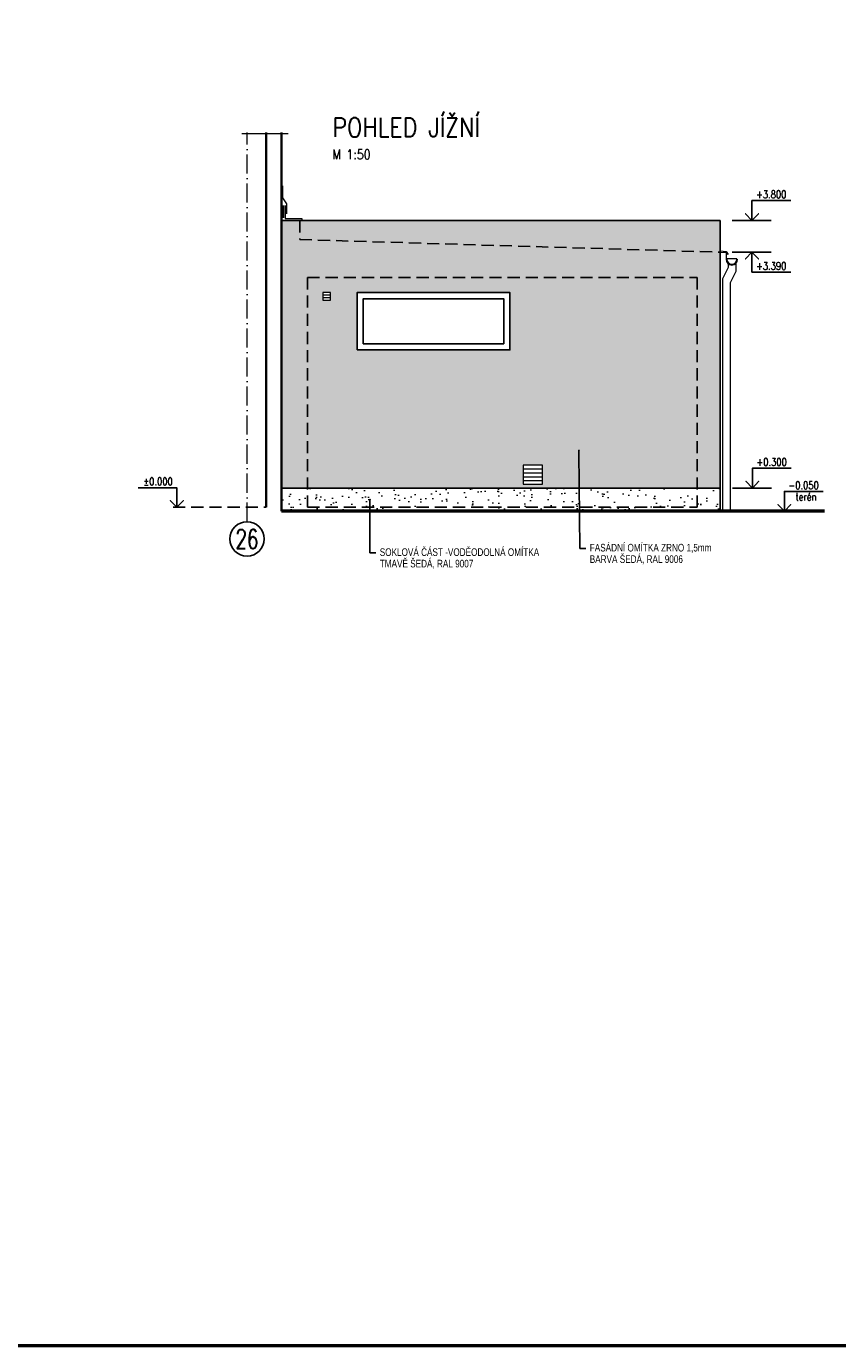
# Model space of a CAD drawing. Header units: millimetres. Extents: x -13560 to 57209, y -1473 to 35717.
# Tile 15 of 22: x 21825 to 32441, y 0 to 17276. Entities that reach past the tile are written whole.
import ezdxf
from ezdxf import colors
from ezdxf.entities.mleader import LeaderData, LeaderLine
from ezdxf.enums import TextEntityAlignment as Align
from ezdxf.math import Vec2, Vec3

# ---------------------------------------------------------------- set-up
doc = ezdxf.new("R2010")
doc.units = ezdxf.units.MM
doc.header["$LTSCALE"] = 50
doc.linetypes.add('A_CARA_15', pattern=[7.6, 5, -1.3, 0, -1.3])
doc.linetypes.add('HIDDEN', pattern=[9.525, 6.35, -3.175])
for name, color, linetype, lineweight in [('CA_KOTY', 3, 'Continuous', 25), ('CA_LEHOPL', 93, 'Continuous', 35), ('CA_NEVHRA', 3, 'HIDDEN', 25), ('CA_OSY', 5, 'A_CARA_15', 18), ('CA_POHHRA18', 8, 'Continuous', 18), ('CA_POHHRA25', 7, 'Continuous', 25), ('CA_REZY', 1, 'Continuous', 50), ('CA_SRAFY', 9, 'Continuous', 13), ('CA_TEXT25', 7, 'Continuous', 25), ('CA_TEXT5', 1, 'Continuous', 50)]:
    doc.layers.add(name, color=color, linetype=linetype, lineweight=lineweight)
doc.layers.add('Obrysy', color=2, linetype='Continuous')
doc.layers.add('RAMECEK', color=1, linetype='Continuous', lineweight=50, plot=False)
doc.styles.add('KOT', font='ROMANS.SHX', dxfattribs={"width": 0.8})
doc.styles.add('ROMANS', font='romans.shx', dxfattribs={"width": 0.8})
doc.linetypes.add('Preruseni', pattern='A,60,[100,cadkon.shx,S=2.5,R=0,X=0,Y=0],-10', length=70)

# ---------------------------------------------------------------- blocks, each defined once
blk = doc.blocks.new('_Dot')
at = {"layer": 'Obrysy', "color": 0, "lineweight": -2}
blk.add_line((-0.5, 0), (-1, 0), dxfattribs=at)
at = {"layer": 'Obrysy', "color": 0, "const_width": 0.5}
blk.add_lwpolyline([(-0.25, 0, 1), (0.25, 0, 1)], format="xyb", close=True, dxfattribs=at)
blk = doc.blocks.new('POL1')
blk.add_circle((0.02, 4.3), 4.5)
at = {"layer": 'CA_TEXT5', "style": 'ROMANS', "width": 0.8}
blk.add_attdef('C', text='', height=5, dxfattribs=at).set_placement((0, 4.33), align=Align.MIDDLE_CENTER)

msp = doc.modelspace()

# ---------------------------------------------------------------- hatches: boundary and pattern name
at = {"layer": 'CA_POHHRA18', "transparency": 33554521}
h = msp.add_hatch(color=252, dxfattribs=at)
h.dxf.hatch_style = 1
h.paths.add_polyline_path([(30902.3, 14734.3), (25162.3, 14734.3), (25162.3, 11229.3), (30902.3, 11229.3)])
h.paths.add_polyline_path([(28152.3, 13789.3), (28152.3, 13039.3), (26152.3, 13039.3), (26152.3, 13789.3)], flags=16)
h.paths.add_polyline_path([(28072.3, 13709.3), (28072.3, 13119.3), (26232.3, 13119.3), (26232.3, 13709.3)], flags=0)
h.paths.add_polyline_path([(28577.3, 11529.3), (28577.3, 11279.3), (28327.3, 11279.3), (28327.3, 11529.3)], flags=16)
h.paths.add_polyline_path([(25802.3, 13789.3), (25802.3, 13689.3), (25702.3, 13689.3), (25702.3, 13789.3)], flags=16)
at = {"layer": 'CA_POHHRA18', "transparency": 33554687}
h = msp.add_hatch(dxfattribs=at)
h.set_pattern_fill('ANSI31', color=252, scale=11, angle=315)
h.set_pattern_definition([(0, (25702.3, 13689.327), (7e-15, 34.925), [])])
h.paths.add_polyline_path([(25702.3, 13689.3), (25802.3, 13689.3), (25802.3, 13789.3), (25702.3, 13789.3)])
h = msp.add_hatch(dxfattribs=at)
h.set_pattern_fill('ANSI31', color=252, scale=16, angle=315)
h.paths.add_polyline_path([(28577.3, 11529.3), (28327.3, 11529.3), (28327.3, 11379.3), (28577.3, 11379.3)])
h.paths.add_polyline_path([(28577.3, 11379.3), (28327.3, 11379.3), (28327.3, 11279.3), (28577.3, 11279.3)])
at = {"layer": 'CA_SRAFY'}
h = msp.add_hatch(dxfattribs=at)
h.set_pattern_fill('AR-SAND', color=256, scale=5, angle=315)
h.paths.add_polyline_path([(30902.3, 11229.3), (25162.3, 11229.3), (25162.3, 10929.3), (30902.3, 10929.3)])

# ---------------------------------------------------------------- linework, layer by layer
at = {"layer": 'CA_KOTY'}
for p, q in [((31060.4, 14734.3), (31571.4, 14734.3)), ((31060.4, 14319.3), (31571.4, 14319.3)), ((31065.4, 11229.3), (31576.4, 11229.3))]:
    msp.add_line(p, q, dxfattribs=at)
for points in [[(31236.6, 14823.3), (31320.6, 14734.3), (31404.6, 14823.3), (31320.6, 14734.3), (31236.6, 14823.3), (31320.6, 14734.3), (31320.6, 14995.2), (31827.7, 14995.2)], [(31236.6, 14230.3), (31320.6, 14319.3), (31404.6, 14230.3), (31320.6, 14319.3), (31236.6, 14230.3), (31320.6, 14319.3), (31320.6, 14058.4), (31827.7, 14058.4)], [(31241.6, 11318.3), (31325.6, 11229.3), (31409.6, 11318.3), (31325.6, 11229.3), (31241.6, 11318.3), (31325.6, 11229.3), (31325.6, 11490.2), (31832.7, 11490.2)], [(23877.1, 11063.3), (23793.1, 10979.3), (23709.1, 11063.3), (23793.1, 10979.3), (23877.1, 11063.3), (23793.1, 10979.3), (23793.1, 11235.2), (23285.9, 11235.2)], [(31660.5, 11013.3), (31744.5, 10929.3), (31828.5, 11013.3), (31744.5, 10929.3), (31660.5, 11013.3), (31744.5, 10929.3), (31744.5, 11185.2), (32251.6, 11185.2)]]:
    msp.add_lwpolyline(points, dxfattribs=at)
at = {"layer": 'CA_LEHOPL'}
for p, q in [((24962.3, 15887.5), (24962.3, 10979.3)), ((25162.3, 10929.3), (25162.3, 15887.5))]:
    msp.add_line(p, q, dxfattribs=at)
at = {"layer": 'CA_NEVHRA', "ltscale": 0.5}
for p, q in [((25502.3, 13989.3), (25502.3, 10979.3)), ((25502.3, 13989.3), (30602.3, 13989.3)), ((30602.3, 13989.3), (30602.3, 10979.3)), ((23743.4, 10979.3), (24962.3, 10979.3)), ((25502.3, 10979.3), (30602.3, 10979.3))]:
    msp.add_line(p, q, dxfattribs=at)
msp.add_lwpolyline([(25187.3, 14928.6), (25187.3, 14734.3), (25402.3, 14734.3), (25402.3, 14484.3), (30902.3, 14319.3)], dxfattribs=at)
at = {"layer": 'CA_OSY'}
msp.add_line((24712.3, 10789), (24712.3, 15887.5), dxfattribs=at)
at = {"layer": 'CA_POHHRA18'}
for points in [[(25232.3, 14820.5), (25232.3, 14950.6), (25182.3, 15030.9), (25182.3, 15186.3)], [(25212.3, 14928.6), (25212.3, 14759.3), (25427.3, 14759.3), (25427.3, 14734.3)], [(31007.4, 14176), (31007.4, 14116.3), (30934.1, 13969.7), (30934.1, 10929.3)], [(31107.4, 14176), (31107.4, 14066), (31034.1, 13919.3), (31034.1, 10929.3)]]:
    msp.add_lwpolyline(points, dxfattribs=at)
at = {"layer": 'CA_POHHRA18', "ltscale": 1.2}
msp.add_lwpolyline([(30902.3, 14334.8), (30983.6, 14329.7), (31009.1, 14286.5), (30989.1, 14295.3)], dxfattribs=at)
for points in [[(30902.3, 14320.6), (30982.4, 14315.6), (30982.4, 14225, 1), (31132.4, 14225), (31132.4, 14229.5)], [(31122.4, 14225), (31122.4, 14231.7), (30992.4, 14231.7), (30992.4, 14225, 1), (31122.4, 14225)]]:
    msp.add_lwpolyline(points, format="xyb", dxfattribs=at)
at = {"layer": 'CA_POHHRA18'}
for points in [[(25702.3, 13689.3), (25802.3, 13689.3), (25802.3, 13789.3), (25702.3, 13789.3)], [(28327.3, 11279.3), (28577.3, 11279.3), (28577.3, 11529.3), (28327.3, 11529.3)]]:
    msp.add_lwpolyline(points, close=True, dxfattribs=at)
at = {"layer": 'CA_POHHRA25'}
for p, q in [((25162.3, 14734.3), (30902.3, 14734.3)), ((30902.3, 14734.3), (30902.3, 10929.3)), ((30902.3, 11229.3), (25162.3, 11229.3))]:
    msp.add_line(p, q, dxfattribs=at)
for points in [[(26152.3, 13039.3), (28152.3, 13039.3), (28152.3, 13789.3), (26152.3, 13789.3)], [(26232.3, 13119.3), (28072.3, 13119.3), (28072.3, 13709.3), (26232.3, 13709.3)]]:
    msp.add_lwpolyline(points, close=True, dxfattribs=at)
at = {"layer": 'CA_REZY'}
msp.add_line((32271.7, 10929.3), (25162.3, 10929.3), dxfattribs=at)
at = {"layer": 'CA_SRAFY', "linetype": 'Preruseni', "ltscale": 0.1}
msp.add_line((24644.5, 15875), (25250.8, 15875), dxfattribs=at)
at = {"layer": 'RAMECEK'}
msp.add_lwpolyline([(-13559.5, 0), (57208.6, 0), (57208.6, 35717), (-13559.5, 35717)], close=True, dxfattribs=at)

# ---------------------------------------------------------------- block references
at = {"layer": 'CA_KOTY'}
ref = msp.add_blockref('POL1', (24711.3, 10349.2), dxfattribs=dict(at, xscale=50, yscale=50, zscale=50))
ref.add_attrib('C', '26', dxfattribs={"layer": '0', "color": 1, "height": 250, "style": 'KOT', "width": 0.7}).set_placement((24711.3, 10437.4), align=Align.CENTER)

# ---------------------------------------------------------------- texts
at = {"layer": 'CA_TEXT5', "insert": (25829.7, 16078.3), "char_height": 250, "width": 4.547473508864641e-12, "attachment_point": 1, "style": 'ROMANS'}
msp.add_mtext('\\pxql;{\\W0.85;POHLED JÍŽNÍ\\P\\H0.5x;\\C7;M 1:50}', dxfattribs=at)

# ---------------------------------------------------------------- next in the draw order: texts
at = {"layer": 'CA_KOTY', "char_height": 100, "style": 'ROMANS', "bg_fill": 3, "box_fill_scale": 1.05, "bg_fill_color": 256, "bg_fill_transparency": 0}
for s, insert, attachment_point in [('+3.800', (31373.5, 15026.2), 7), ('+3.390', (31373.5, 14089.4), 7), ('+0.300', (31378.5, 11521.2), 7), ('%%P0.000', (23740.2, 11266.2), 9), ('-0.050', (31797.4, 11216.2), 7)]:
    msp.add_mtext(s, dxfattribs=dict(at, insert=insert, attachment_point=attachment_point))

# ---------------------------------------------------------------- next in the draw order: leaders
at = {"layer": 'CA_TEXT25'}
ml = msp.add_multileader_mtext('Standard', dxfattribs=at)
ml.set_content("\\pxsm1;{\\fTms Rmn|b0|i0|c238|p16;ATIKA \\PBroušený cihelný blok pro\\Ptl. stěny 175mm na maltu pro tenké spáry\\PZÁVĚTRNÁ LIŠTA\\P\\ps*;\\A1;\\Fromans|c238;R.Š. 330mm, DÉLKA 11,5m'\\P\\psm1;mat.: POPLAST.PLECH TL. 0,7mm\\A0;\\fTms Rmn|b0|i0|c238|p16; \\P\\ps*; }", color=256, style='ROMANS')
ml.set_leader_properties()
ml.set_arrow_properties(name='DOT')
ml.build(insert=Vec2(0, 0))
ml.multileader.update_dxf_attribs({"dogleg_length": 50, "arrow_head_size": 50})
ctx = ml.context
ctx.base_point, ctx.char_height, ctx.arrow_head_size, ctx.landing_gap_size, ctx.plane_origin = Vec3(31284.5, 19568.6), 100, 50, 50, Vec3(23833.8, 3384.3)
notes = []
notes.append((ctx, [(0, (1, 1, 0), (31202.8, 19568.6), (1, 0), 81.7, [(1, [(31018.1, 19980.1)], 0, [])])]))
ctx.mtext.insert, ctx.mtext.line_spacing_factor, ctx.mtext.line_spacing_style, ctx.mtext.flow_direction = Vec3(31334.5, 19618.6), 0.9, 2, 5
ctx.mtext.has_bg_fill, ctx.mtext.bg_color, ctx.mtext.bg_scale_factor, ctx.mtext.bg_transparency, ctx.mtext.use_window_bg_color = 1, -1073741824, 1, 0, 1
ml = msp.add_multileader_mtext('Standard', dxfattribs=at)
ml.set_content('\\A1;{\\fTms Rmn|b0|i0|c238|p16;FASÁDNÍ OMÍTKA ZRNO 1,5mm\\PBARVA ŠEDÁ, RAL 9006}', color=256, style='ROMANS')
ml.set_leader_properties()
ml.set_arrow_properties(name='DOT')
ml.build(insert=Vec2(0, 0))
ml.multileader.update_dxf_attribs({"dogleg_length": 50, "arrow_head_size": 25})
ctx = ml.context
ctx.base_point, ctx.char_height, ctx.arrow_head_size, ctx.landing_gap_size, ctx.plane_origin = Vec3(29147.7, 10440), 100, 25, 50, Vec3(19568.4, -4651.2)
notes.append((ctx, [(0, (1, 1, 0), (29066, 10440), (1, 0), 81.7, [(1, [(29055.5, 11721)], 0, [])])]))
ctx.mtext.insert, ctx.mtext.line_spacing_factor, ctx.mtext.line_spacing_style, ctx.mtext.flow_direction = Vec3(29197.7, 10499.5), 0.9, 2, 5
ctx.mtext.has_bg_fill, ctx.mtext.bg_color, ctx.mtext.bg_scale_factor, ctx.mtext.bg_transparency, ctx.mtext.use_window_bg_color = 1, -1073741824, 1, 0, 1
ml = msp.add_multileader_mtext('Standard', dxfattribs=at)
ml.set_content('\\A1;{\\fTms Rmn|b0|i0|c238|p16;SOKLOVÁ ČÁST -VODĚODOLNÁ OMÍTKA\\PTMAVĚ ŠEDÁ, RAL 9007}', color=256, style='ROMANS')
ml.set_leader_properties()
ml.set_arrow_properties(name='DOT')
ml.build(insert=Vec2(0, 0))
ml.multileader.update_dxf_attribs({"dogleg_length": 50, "arrow_head_size": 25})
ctx = ml.context
ctx.base_point, ctx.char_height, ctx.arrow_head_size, ctx.landing_gap_size, ctx.plane_origin = Vec3(26399.2, 10381.5), 100, 25, 50, Vec3(16819.9, -4709.7)
notes.append((ctx, [(0, (1, 1, 0), (26317.5, 10381.5), (1, 0), 81.7, [(1, [(26321, 11078)], 0, [])])]))
ctx.mtext.insert, ctx.mtext.line_spacing_factor, ctx.mtext.line_spacing_style, ctx.mtext.flow_direction = Vec3(26449.2, 10441), 0.9, 2, 5
ctx.mtext.has_bg_fill, ctx.mtext.bg_color, ctx.mtext.bg_scale_factor, ctx.mtext.bg_transparency, ctx.mtext.use_window_bg_color = 1, -1073741824, 1, 0, 1
for ctx, leaders in notes:
    for number, flags, end, landing, length, lines in leaders:
        leader = LeaderData()
        leader.index, (leader.has_last_leader_line, leader.has_dogleg_vector, leader.attachment_direction) = number, flags
        leader.last_leader_point, leader.dogleg_vector, leader.dogleg_length = Vec3(end), Vec3(landing), length
        for number, points, colour, breaks in lines:
            line = LeaderLine()
            line.index, line.vertices, line.color, line.breaks = number, Vec3.list(points), colors.encode_raw_color(colour), breaks
            leader.lines.append(line)
        ctx.leaders.append(leader)

# ---------------------------------------------------------------- next in the draw order: texts
at = {"layer": 'CA_KOTY', "insert": (31889.9, 11065.5), "char_height": 100, "width": 1.833200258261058e-12, "attachment_point": 7, "style": 'ROMANS', "bg_fill": 3, "box_fill_scale": 1.05, "bg_fill_color": 256, "bg_fill_transparency": 0}
msp.add_mtext('terén', dxfattribs=at)

doc.saveas('drawing.dxf')
